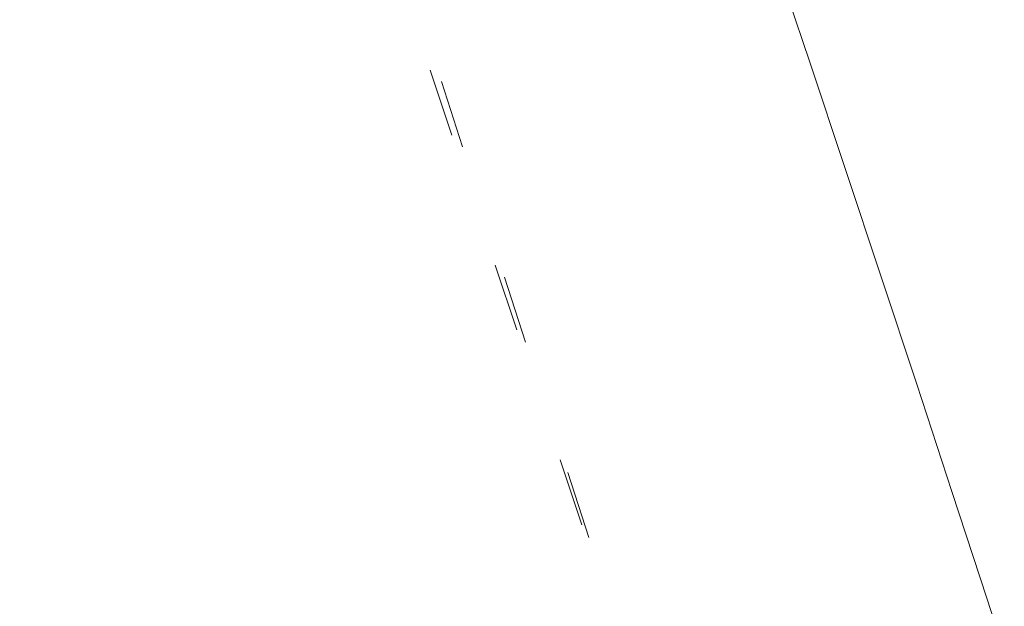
# Model space of a CAD drawing. Header units: millimetres. Extents: x -62314 to 79800, y -34032 to 28340.
# Tile 210 of 256: x 64778 to 65285, y -2638 to -2336. Entities that reach past the tile are written whole.
import ezdxf

# ---------------------------------------------------------------- set-up
doc = ezdxf.new("R2010")
doc.units = ezdxf.units.MM
doc.header["$LTSCALE"] = 508
doc.linetypes.add('Dash Style-5', pattern=[0.20828, 0.069425, -0.138855])
doc.linetypes.add('Dash Style-6', pattern=[1.04164, 0.625, -0.20828, 0.06943, -0.13893])
for name, color, linetype, lineweight in [('(00) tekening-aanzicht grijs', 8, 'Continuous', 0), ('(00) tekening-stramien-algemeen', 7, 'Dash Style-6', 0), ('(28) hoofddraagconstructie-bovenliggend', 1, 'Dash Style-5', 0), ('None', 7, 'Continuous', 0)]:
    doc.layers.add(name, color=color, linetype=linetype, lineweight=lineweight)

# ---------------------------------------------------------------- blocks, each defined once
blk = doc.blocks.new('blok b-v1-gevel_constructie')
at = {"layer": '(28) hoofddraagconstructie-bovenliggend', "color": 2, "lineweight": 0, "transparency": 33554687, "flags": 128}
blk.add_lwpolyline([(17785.37, 22576.13), (14526.48, 27614.64), (14778.38, 27777.57), (18037.27, 22739.06)], close=True, dxfattribs=at)
blk = doc.blocks.new('blok B 01 (2D)')
at = {"layer": '(00) tekening-aanzicht grijs', "color": 17, "lineweight": 0, "transparency": 33554687, "flags": 128}
blk.add_lwpolyline([(67147.1, 17815), (67147.15, 17815, 0.120217), (58755.98, 30980.72), (59001.11, 31046.44), (59684.33, 30368.24), (59885.21, 30565.97, -0.112264), (67637.51, 17925.97, -0.000404), (67654.79, 17874.82), (67653.59, 17874.13, -0.068823), (67693, 17589.15), (67693, 8520.64), (67193, 8520.64), (67193, 17589.15, 0.081822), (67163.93, 17765.58)], format="xyb", dxfattribs=at)
at = {"layer": '(28) hoofddraagconstructie-bovenliggend', "color": 2, "lineweight": 0, "transparency": 33554687, "flags": 128}
blk.add_lwpolyline([(59478.01, 30916.31), (62063.37, 28017.84), (65277.31, 23158.29)], dxfattribs=at)
at = {"layer": 'None', "color": 17, "lineweight": 0, "transparency": 33554687, "flags": 128}
blk.add_lwpolyline([(67854.77, 18398.59, 0.109455), (60141.36, 30818.11)], format="xyb", dxfattribs=at)
at = {"layer": 'None', "color": 17, "transparency": 33554687}
blk.add_blockref('blok b-v1-gevel_constructie', (47480.01, -0.02), dxfattribs=at)
blk = doc.blocks.new('Stramien blok B')
at = {"layer": '(00) tekening-stramien-algemeen', "color": 2, "lineweight": 0, "transparency": 33554687}
blk.add_arc((35700.81, -3868.71), 33612.33, 18.044708, 49.822253, dxfattribs=at)

msp = doc.modelspace()

# ---------------------------------------------------------------- block references
at = {"layer": 'None', "color": 17, "transparency": 33554687}
for name, p, rotation in [('blok B 01 (2D)', (-3125.94, -10622.93), 344.9999999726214), ('Stramien blok B', (0, 0), 344.9999645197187)]:
    msp.add_blockref(name, p, dxfattribs=dict(at, rotation=rotation))

doc.saveas('drawing.dxf')
